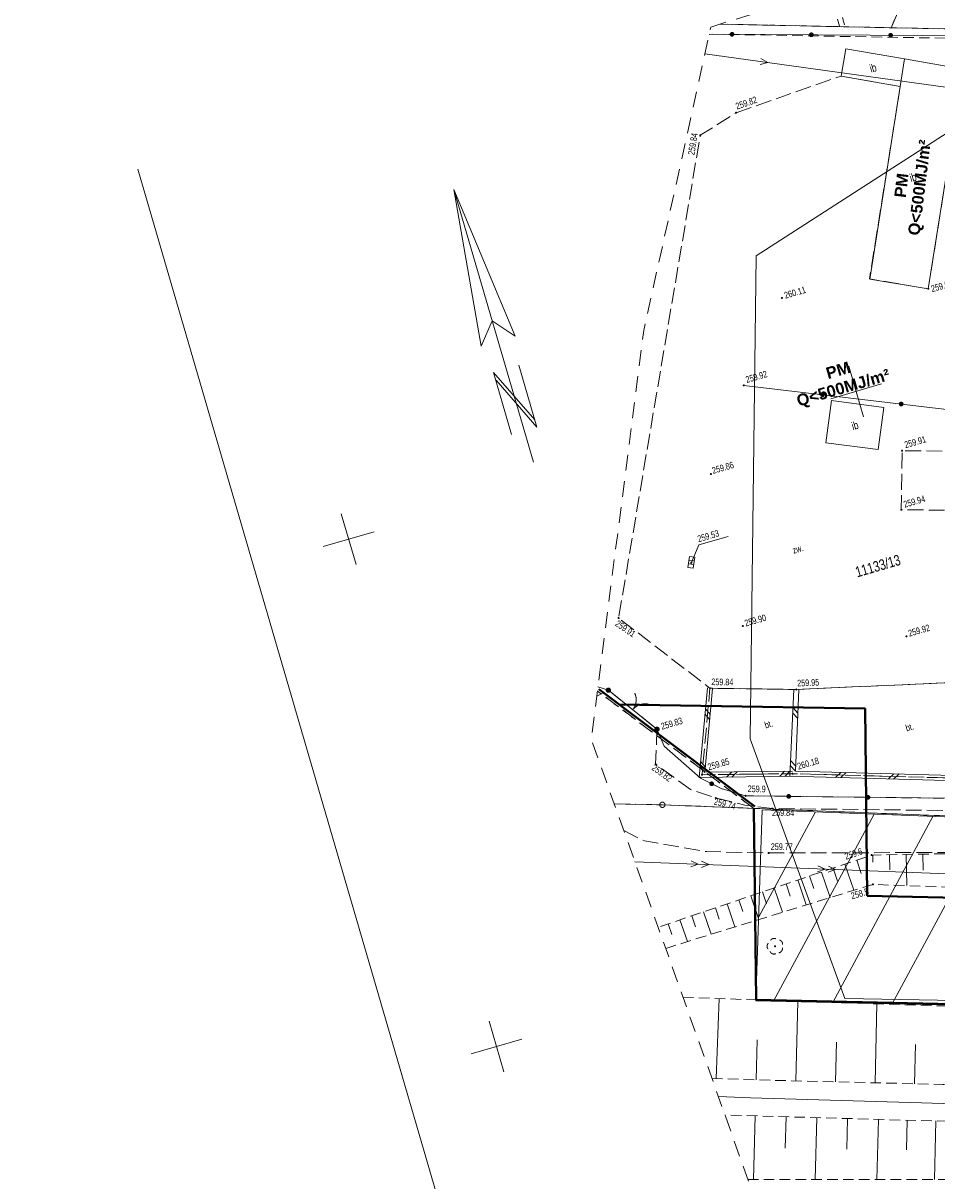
# Model space of a CAD drawing. Header units: millimetres. Extents: x -105537 to 2299296, y -162842 to 175608.
# Tile 2 of 42: x -105537 to -19104, y -52767 to 56778. Entities that reach past the tile are written whole.
import ezdxf
from ezdxf.xclip import XClip

# ---------------------------------------------------------------- set-up
doc = ezdxf.new("R2010")
doc.units = ezdxf.units.MM
doc.header["$MEASUREMENT"] = 0
doc.header["$XCLIPFRAME"] = 0
for name, pattern in [('1053', [2000, 1500, -500]), ('1054', [2000, 1500, -500]), ('1086', [1500, 1000, -500]), ('2216', [2500, 1500, -1000]), ('2217', [2000, 1500, -500]), ('2218', [1000, 500, -500]), ('3820', [1500, 1000, -500])]:
    doc.linetypes.add(name, pattern=pattern)
doc.layers.add('A__!REF_RYSUNKI', color=7, linetype='Continuous')
for name, color, linetype, lineweight in [('Nowe_199-Z Wymiary i opisy_Nr_pióra__1', 7, 'Continuous', 13), ('Wadowice Wałowa mdcp500_2_EGB_DzialkaEwidencyjna_Nr_pióra__3', 3, 'Continuous', 18), ('Wadowice Wałowa mdcp500_2_EGB_KonturKlasyfikacyjny_Nr_pióra__86', 86, 'Continuous', 18), ('Wadowice Wałowa mdcp500_2_EGB_KonturUzytkuGruntowego_Nr_pióra__3', 3, 'Continuous', 18), ('Wadowice Wałowa mdcp500_2_EGB_PunktGraniczny_Nr_pióra__3', 3, 'Continuous', 18), ('Wadowice Wałowa mdcp500_2_GES_PrzewodElektroenergetyczny_Nr_pióra__1', 1, 'Continuous', 18), ('Wadowice Wałowa mdcp500_2_GES_Rzedna_Nr_pióra__34', 34, 'Continuous', 18), ('Wadowice Wałowa mdcp500_2_GES_UrzadzeniaSiecKanalizacyjna_Nr_pióra__34', 34, 'Continuous', 18), ('Wadowice Wałowa mdcp500_2_linie_mpzp_Nr_pióra__135', 135, 'Continuous', 18), ('Wadowice Wałowa mdcp500_2_OT_Budowle_Nr_pióra__7', 7, 'Continuous', 18), ('Wadowice Wałowa mdcp500_2_OT_Komunikacja_Nr_pióra__7', 7, 'Continuous', 18), ('Wadowice Wałowa mdcp500_2_OT_Ogrodzenia_Nr_pióra__7', 7, 'Continuous', 18), ('Wadowice Wałowa mdcp500_2_OT_Rzedna_Nr_pióra__7', 7, 'Continuous', 18), ('Wadowice Wałowa mdcp500_2_OT_Skarpa_Nr_pióra__7', 7, 'Continuous', 18), ('Wadowice Wałowa mdcp500_2_OT_ZagospodarowanieTerenu_Nr_pióra__3', 3, 'Continuous', 18), ('Wadowice Wałowa mdcp500_2_OT_ZagospodarowanieTerenu_Nr_pióra__7', 7, 'Continuous', 18), ('Wadowice Wałowa mdcp500_2_ramka_mapy_Nr_pióra__7', 7, 'Continuous', 18), ('Wadowice Wałowa mdcp500_2_ramka_wydruku_Nr_pióra__7', 7, 'Continuous', 18), ('Wadowice Wałowa mdcp500_2_siatka_Nr_pióra__7', 7, 'Continuous', 18), ('Wadowice Wałowa mdcp500_2_St_N_Nr_pióra__7', 7, 'Continuous', 18), ('Wadowice Wałowa mdcp500_2_zakres_mapy_Nr_pióra__178', 178, 'Continuous', 18), ('Wadowice Wałowa mdcp500_2_zakres_pomiaru_Nr_pióra__6', 6, 'Continuous', 18), ('Wadowice Wałowa mdcp500_3_0_Nr_pióra__1', 7, 'Continuous', 13)]:
    doc.layers.add(name, color=color, linetype=linetype, lineweight=lineweight)
doc.layers.add('PZT_MPZP_Nr_pióra__226', color=7, linetype='Continuous', lineweight=40, true_color=0x59c9ff)
doc.layers.add('Wadowice Wałowa mdcp500_2_teren_zamkniety_Nr_pióra__9', color=7, linetype='Continuous', lineweight=18, true_color=0xaaaaaa)
doc.styles.add('STYL_AUTOMATYCZNY_2', font='arial.ttf')
doc.styles.add('STYL_AUTOMATYCZNY_7', font='arial.ttf', dxfattribs={"width": 0.75})
doc.linetypes.add('Linia zabudowy - nieprzekraczalna I WSC', pattern='A,0,[2,PAB.6.2 PROJEKT ZAGOSPODAROWANIA TERENU1.Shx,S=23.80952380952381,R=0,X=0,Y=0.3614174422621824],-3000,0', length=3000)
picture_1 = doc.add_image_def('image1.tif', size_in_pixel=(6904, 2168))

# ---------------------------------------------------------------- blocks, each defined once
blk = doc.blocks.new('Rysunek_1_3', base_point=(73225.66045894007, -6125.130924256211))
at = {"layer": 'Wadowice Wałowa mdcp500_3_0_Nr_pióra__1', "color": 7, "lineweight": 13}
image = blk.add_image(picture_1, insert=(-79878.76163310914, -3368.362651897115), size_in_units=(292227.57595836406, 91739.28941823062), rotation=16.241465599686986, dxfattribs=at)
image.set_boundary_path([(-0.5, -0.5), (6903.5, 2167.5)])
blk = doc.blocks.new('Rysunek_4_2', base_point=(-5551989123.248664, -7375062639.407376))
at = {"layer": 'Wadowice Wałowa mdcp500_2_EGB_DzialkaEwidencyjna_Nr_pióra__3', "color": 3, "linetype": 'Continuous', "lineweight": 18, "flags": 128}
for points in [[(13284.42293498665, 30177.4968598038), (43846.65547311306, 30883.50123912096), (43714.12216965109, 54936.34587246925), (-39606.07890505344, 56683.37259814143)], [(-39606.07890505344, 56683.37259814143), (43714.12216965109, 54936.34587246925)], [(-49613.0597917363, -17102.52247285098), (-45068.26987676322, -17183.02089162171), (-6865.556753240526, -18677.91551817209), (-6905.449037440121, -14679.50225714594), (-7211.240994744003, 18978.19955460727), (13400.04346240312, 19233.05845912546), (13284.42293498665, 30177.4968598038)], [(211975.3467999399, -29514.34201654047), (208370.8404824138, -27282.71100949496), (194615.2474964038, -27259.01211611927), (185141.4324771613, -4677.512410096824), (183513.2335061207, 20397.82144781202), (181302.3896673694, 20264.14451655), (171939.406208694, -24323.99561908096), (72352.69237030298, -21598.22472650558), (55553.64188458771, -21138.33042047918), (-6865.556753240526, -18677.91551817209), (-45068.26987676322, -17183.02089162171), (-49613.0597917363, -17102.52247285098)]]:
    blk.add_lwpolyline(points, dxfattribs=at)
at = {"layer": 'Wadowice Wałowa mdcp500_2_EGB_KonturKlasyfikacyjny_Nr_pióra__86', "color": 86, "linetype": '2217', "lineweight": 18, "flags": 128}
for points in [[(-23429.02119643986, 56343.50572619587), (-20716.92063193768, 62618.88304445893)], [(-39606.55895154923, 56683.23275540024), (-23429.02119643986, 56343.50572619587)], [(-36429.17970754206, -17520.24640329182), (-51214.61349260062, -6418.262097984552)], [(-49613.0597917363, -17102.52247285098), (-45068.26987676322, -17183.02089162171)], [(-45068.26987676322, -17183.02089162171), (-36429.17970754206, -17520.24640329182)]]:
    blk.add_lwpolyline(points, dxfattribs=at)
at = {"layer": 'Wadowice Wałowa mdcp500_2_EGB_KonturUzytkuGruntowego_Nr_pióra__3', "color": 3, "linetype": '2218', "lineweight": 18, "flags": 128}
for points in [[(-20716.92063193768, 62618.88304445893), (-23429.02119643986, 56343.50572619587)], [(-23429.02119643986, 56343.50572619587), (-39606.55895154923, 56683.23275540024)], [(-23429.02119643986, 56343.50572619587), (43714.12216965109, 54936.34587246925)], [(-51214.61349260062, -6418.262097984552), (-36429.17970754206, -17520.24640329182)], [(-45068.26987676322, -17183.02089162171), (-49613.0597917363, -17102.52247285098)], [(-36429.17970754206, -17520.24640329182), (-45068.26987676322, -17183.02089162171)], [(-6865.556753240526, -18677.91551817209), (-36429.17970754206, -17520.24640329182)]]:
    blk.add_lwpolyline(points, dxfattribs=at)
at = {"layer": 'Wadowice Wałowa mdcp500_2_EGB_PunktGraniczny_Nr_pióra__3', "color": 3, "linetype": 'Continuous', "lineweight": 18}
blk.add_circle((-45068.26987676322, -17183.02089162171), 250, dxfattribs=at)
at = {"layer": 'Wadowice Wałowa mdcp500_2_GES_PrzewodElektroenergetyczny_Nr_pióra__1', "color": 1, "linetype": 'Continuous', "lineweight": 18}
for p, q in [((-35100.64043104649, 53045.6028599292), (-35826.32242050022, 52856.18019104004)), ((-35100.64043104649, 53045.6028599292), (-35747.73642700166, 53424.85451884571)), ((-41671.88013065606, -22804.12801355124), (-42375.2453038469, -23064.43798542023)), ((-41671.88013065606, -22804.12801355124), (-42353.30569185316, -22490.80912861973)), ((-40672.63255175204, -22842.27482788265), (-41375.99772680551, -23102.58480068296)), ((-40672.63255175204, -22842.27482788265), (-41354.03014626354, -22529.05195392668)), ((-29680.6574864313, -23262.75387685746), (-30362.08304855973, -22949.43499285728)), ((-28681.40990938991, -23300.90069212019), (-29362.8075029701, -22987.67781816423)), ((-29680.6574864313, -23262.75387685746), (-30384.02266055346, -23523.06384872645)), ((-28681.40990938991, -23300.90069212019), (-29384.77508258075, -23561.21066305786))]:
    blk.add_line(p, q, dxfattribs=at)
at = {"layer": 'Wadowice Wałowa mdcp500_2_GES_PrzewodElektroenergetyczny_Nr_pióra__1', "color": 1, "linetype": 'Continuous', "lineweight": 18, "flags": 128}
for points in [[(-41044.16011553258, 53866.96278676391), (-13061.09530571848, 50000.11446233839)], [(23033.88593625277, -25278.89475785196), (-47667.50543564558, -22574.76707641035)]]:
    blk.add_lwpolyline(points, dxfattribs=at)
at = {"layer": 'Wadowice Wałowa mdcp500_2_GES_Rzedna_Nr_pióra__34', "color": 34, "linetype": 'Continuous', "lineweight": 18, "flags": 128}
blk.add_lwpolyline([(-42326.77644398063, 5728.083702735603), (-41626.62937771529, 7400.654803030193), (-38832.37900212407, 8214.65296112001)], dxfattribs=at)
at = {"layer": 'Wadowice Wałowa mdcp500_2_GES_Rzedna_Nr_pióra__34', "color": 34, "linetype": 'Continuous', "lineweight": 18}
blk.add_circle((-42326.77644398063, 5728.083702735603), 49.99999999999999, dxfattribs=at)
at = {"layer": 'Wadowice Wałowa mdcp500_2_GES_UrzadzeniaSiecKanalizacyjna_Nr_pióra__34', "color": 34, "linetype": 'Continuous', "lineweight": 18}
for p, q in [((-42596.96307405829, 5618.54291241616), (-42102.97615639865, 5541.232340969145)), ((-42542.84567479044, 5964.333754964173), (-42048.85875526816, 5887.023183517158))]:
    blk.add_line(p, q, dxfattribs=at)
at = {"layer": 'Wadowice Wałowa mdcp500_2_GES_UrzadzeniaSiecKanalizacyjna_Nr_pióra__34', "color": 34, "linetype": 'Continuous', "lineweight": 18, "flags": 128}
blk.add_lwpolyline([(-42157.09355566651, 5195.441498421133), (-41994.74135693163, 6232.814026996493), (-42488.72827552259, 6310.124599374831), (-42651.08047518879, 5272.752069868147)], close=True, dxfattribs=at)
at = {"layer": 'Wadowice Wałowa mdcp500_2_linie_mpzp_Nr_pióra__135', "color": 135, "linetype": 'Continuous', "lineweight": 18, "flags": 128}
for points in [[(-51094.5611698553, -6258.301354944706), (-36309.12738479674, -17360.28565932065)], [(-36429.17970754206, -17520.24640329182), (-36209.89651232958, -35635.67509129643), (171459.4959830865, -40205.52750863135), (174429.2581481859, -59217.35981386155), (180140.3327574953, -92623.22945892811)]]:
    blk.add_lwpolyline(points, dxfattribs=at)
at = {"layer": 'Wadowice Wałowa mdcp500_2_OT_Budowle_Nr_pióra__7', "color": 7, "linetype": 'Continuous', "lineweight": 18, "flags": 128}
for points in [[(-22562.43602838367, 50794.4220053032), (-28167.71874390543, 51765.45531582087), (-27723.67246914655, 54352.91022527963), (-22152.78622042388, 53392.68816448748)], [(-22152.78622042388, 53392.68816448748), (-16613.4995771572, 52433.67643933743), (-19909.89987831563, 31641.95344410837), (-25454.40404955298, 32547.36687336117), (-22562.43602838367, 50794.4220053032)], [(-29077.75941118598, 21065.75131136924), (-24115.57448841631, 20407.3283476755), (-24641.67825039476, 16421.10020201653), (-29610.66722683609, 17067.12539028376)]]:
    blk.add_lwpolyline(points, close=True, dxfattribs=at)
for points in [[(-41587.96648681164, -14592.65101980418), (-40812.37069051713, -6130.100232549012)], [(-41039.51283358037, -14086.24636754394), (-40314.55357372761, -6175.687049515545)], [(-33010.75825002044, -14483.26026741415), (-32643.69725529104, -6261.583877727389)], [(-32488.65526448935, -13997.23900016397), (-32144.10454314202, -6283.947275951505)], [(-41037.911423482, -8590.574598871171), (-40585.62518749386, -9134.170551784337)], [(-40992.32460465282, -8092.757481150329), (-40539.97032810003, -8636.229456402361)], [(-32742.93640628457, -8484.867540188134), (-32265.76302945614, -9006.631632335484)], [(-32720.669019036, -7985.302795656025), (-32243.46767179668, -8507.162897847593)], [(-41448.64110089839, -13071.89250458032), (-40996.38283345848, -13615.39244838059)], [(-32943.73070076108, -12980.33410776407), (-32466.52935538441, -13502.19420902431)], [(-41494.22791879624, -13569.70962230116), (-41041.9416828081, -14113.30557614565)], [(-32752.63300724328, -13990.29266368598), (-41039.51283358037, -14086.24636754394)], [(-38996.43653258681, -14562.63860035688), (-38502.18307226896, -14056.81622307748)], [(-38496.39861378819, -14556.85414280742), (-38002.24116258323, -14051.05973314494)], [(-33996.71730678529, -14504.67380136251), (-33502.53188703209, -13998.97540267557)], [(-33496.77539803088, -14498.9173123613), (-33002.6179458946, -13993.12290269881)], [(-32966.02605748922, -13479.8028441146), (-32488.82471211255, -14001.66294444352)], [(-2691.203098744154, -14808.79657156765), (-32488.65526448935, -13997.23900016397)], [(-28686.22854351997, -14601.0506497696), (-28172.82150126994, -14114.85453788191)], [(-28186.48895528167, -14614.62209559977), (-27672.98590391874, -14128.39801516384)], [(-32746.78050819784, -14490.20660389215), (-41587.96648681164, -14592.65101980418)], [(-2187.147158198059, -15322.72945530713), (-33010.75825002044, -14483.26026741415)], [(-23688.08879703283, -14737.17334400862), (-23174.68175385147, -14250.97723398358)], [(-23188.25319968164, -14750.71682222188), (-22674.8461574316, -14264.52071033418)]]:
    blk.add_lwpolyline(points, dxfattribs=at)
at = {"layer": 'Wadowice Wałowa mdcp500_2_OT_Komunikacja_Nr_pióra__7', "color": 7, "linetype": '1054', "lineweight": 18, "flags": 128}
for points in [[(-38094.85245402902, 48300.70189107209), (-28167.71874390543, 51765.45531582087), (-22562.43602838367, 50794.4220053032), (-25475.19240435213, 32582.97367487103), (-19909.89987831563, 31641.95344410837), (-16613.4995771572, 52433.67643933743), (-13627.87672597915, 54949.10009764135), (4159.610075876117, 54600.08251853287), (17762.7169881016, 54313.23348265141), (17874.37909003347, 48387.99664657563), (23247.06446286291, 48036.63944173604), (43754.70156595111, 48146.73223812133), (43716.2975454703, 54249.54512435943), (44021.8094130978, 55203.04525550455), (44317.01711565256, 55226.54870525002), (44222.36677166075, 33669.77850906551), (44268.78590416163, 15382.96234793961), (44008.80881212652, 15453.04738078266), (43751.54681503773, 15263.53150978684), (43714.28822167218, 12638.34355585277), (43742.33894795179, 6678.334061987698), (43715.09045362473, -808.0574264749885), (29167.00488794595, -1067.299355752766), (29201.95756945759, -3046.510892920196), (43718.44353061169, -2786.058628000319), (43754.09946125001, -3838.070346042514), (1563.048443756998, -4598.67141675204), (-2391.907155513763, -5073.777939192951), (-2519.057959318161, -4923.336344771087), (-32393.90090014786, -6272.76557777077), (-40563.46213165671, -6152.893640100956), (-49204.89156711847, 485.1329727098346), (-41483.55021607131, 46167.81008057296)], [(-8367.177633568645, 10610.97716726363), (-22473.5393319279, 10730.39078805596), (-22392.51251518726, 16315.96458610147), (-8376.942438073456, 16222.18066081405)], [(-2519.057959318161, -4923.336344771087), (-2439.175128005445, -15065.76301436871), (-32749.7067572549, -14240.24963285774), (-41313.73965926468, -14339.4486932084), (-40563.46213165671, -6152.893640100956), (-32393.90090014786, -6272.76557777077)]]:
    blk.add_lwpolyline(points, close=True, dxfattribs=at)
at = {"layer": 'Wadowice Wałowa mdcp500_2_OT_Komunikacja_Nr_pióra__7', "color": 7, "linetype": '1053', "lineweight": 18, "flags": 128}
for points in [[(13453.39862536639, -18206.16099331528), (4569.444235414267, -18065.25540817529), (-10192.11860559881, -17949.22749698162), (-15102.45528630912, -17754.82151657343), (-34663.98516576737, -17537.22372744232), (-37281.07696585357, -17205.96776530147), (-40015.26069734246, -16544.27349101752), (-42398.59395287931, -15728.2939562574), (-45706.21576625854, -13348.41204155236), (-45576.33373234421, -10040.05434270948), (-50175.12336652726, -6338.550068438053), (-51278.96511182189, -6918.525078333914)], [(-48715.76119679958, -19626.38407666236), (-46768.98924354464, -20605.26483971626), (-40870.91949675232, -21615.99391140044), (-35011.76049560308, -21742.31021013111), (-10262.13801000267, -21677.6047963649), (13130.50061091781, -22174.85559824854)]]:
    blk.add_lwpolyline(points, dxfattribs=at)
at = {"layer": 'Wadowice Wałowa mdcp500_2_OT_Komunikacja_Nr_pióra__7', "color": 7, "linetype": 'Continuous', "lineweight": 18, "flags": 128}
blk.add_lwpolyline([(213776.8114190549, -52481.06443043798), (195356.4821286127, -51613.65584749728), (185037.771509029, -51338.68100401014), (176434.2881403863, -50980.66713660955), (161807.5960669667, -50648.28332513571), (152006.4189629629, -50576.67775731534), (136099.7956404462, -50033.87532103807), (120217.5099132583, -49681.88085500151), (100080.5466044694, -48954.89483885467), (84529.90952692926, -48454.20883409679), (72369.19704359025, -48184.63154695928), (55570.98070252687, -47620.33750675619), (43015.5021250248, -47247.03110288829), (33435.60402560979, -46933.89789294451), (23814.88159485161, -46695.15133555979), (9954.218262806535, -46275.01805592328), (-5255.251015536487, -45872.8436389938), (-20553.09124756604, -45381.84031378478), (-36718.93928200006, -44914.55309931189), (-39766.18151925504, -44798.59646596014)], dxfattribs=at)
at = {"layer": 'Wadowice Wałowa mdcp500_2_OT_Ogrodzenia_Nr_pióra__7', "color": 7, "linetype": 'Continuous', "lineweight": 18, "flags": 128}
for points in [[(44021.8094130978, 55203.04525550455), (-40281.6208479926, 55735.81749014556), (-40639.1806891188, 55699.67043213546)], [(-37370.88957149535, 22503.66373173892), (-7260.455905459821, 18932.61564802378), (13330.69467265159, 15109.0809199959), (13217.96890813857, 30012.31858413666), (43492.63194482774, 30811.61702238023)], [(-51163.59978076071, -6021.666761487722), (-50175.12336652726, -6338.550068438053)], [(-45576.33373234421, -10040.05434270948), (-50175.12336652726, -6338.550068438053)], [(-45576.33373234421, -10040.05434270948), (-44910.05954705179, -11647.87233993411), (-41471.44326381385, -14656.19713161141), (-39493.76911949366, -15652.84400153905), (-37190.79242832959, -16335.99724806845), (-15105.67746777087, -16599.62040092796), (-6837.310223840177, -16701.12465135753), (4660.644681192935, -16840.8851698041), (22253.31631768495, -17236.23903468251), (44232.82121121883, -17530.62764927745), (44308.76139458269, -12821.45223394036)]]:
    blk.add_lwpolyline(points, dxfattribs=at)
at = {"layer": 'Wadowice Wałowa mdcp500_2_OT_Ogrodzenia_Nr_pióra__7', "color": 7, "linetype": 'Continuous', "lineweight": 18}
for centre, radius in [((-38476.59248486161, 55724.40313920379), 175), ((-38476.59248486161, 55724.40313920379), 157.5), ((-38476.59248486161, 55724.40313920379), 140), ((-38476.59248486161, 55724.40313920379), 122.5), ((-38476.59248486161, 55724.40313920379), 105), ((-38476.59248486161, 55724.40313920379), 87.49999999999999), ((-38476.59248486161, 55724.40313920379), 69.99999999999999), ((-38476.59248486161, 55724.40313920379), 52.49999999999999), ((-38476.59248486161, 55724.40313920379), 34.99999999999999), ((-30976.7315806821, 55677.01823823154), 175), ((-30976.7315806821, 55677.01823823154), 157.5), ((-30976.7315806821, 55677.01823823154), 140), ((-30976.7315806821, 55677.01823823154), 122.5), ((-30976.7315806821, 55677.01823823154), 105), ((-30976.7315806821, 55677.01823823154), 87.49999999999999), ((-30976.7315806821, 55677.01823823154), 69.99999999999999), ((-30976.7315806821, 55677.01823823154), 52.49999999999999), ((-30976.7315806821, 55677.01823823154), 34.99999999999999), ((-23476.87067836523, 55629.63333819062), 175), ((-23476.87067836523, 55629.63333819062), 157.5), ((-23476.87067836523, 55629.63333819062), 140), ((-23476.87067836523, 55629.63333819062), 122.5), ((-23476.87067836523, 55629.63333819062), 105), ((-23476.87067836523, 55629.63333819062), 87.49999999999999), ((-23476.87067836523, 55629.63333819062), 69.99999999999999), ((-23476.87067836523, 55629.63333819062), 52.49999999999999), ((-23476.87067836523, 55629.63333819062), 34.99999999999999), ((-29923.11006877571, 21620.35182025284), 175), ((-29923.11006877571, 21620.35182025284), 157.5), ((-29923.11006877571, 21620.35182025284), 140), ((-29923.11006877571, 21620.35182025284), 122.5), ((-29923.11006877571, 21620.35182025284), 105), ((-29923.11006877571, 21620.35182025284), 87.49999999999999), ((-29923.11006877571, 21620.35182025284), 69.99999999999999), ((-29923.11006877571, 21620.35182025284), 52.49999999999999), ((-29923.11006877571, 21620.35182025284), 34.99999999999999), ((-22475.23455694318, 20737.06787731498), 175), ((-22475.23455694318, 20737.06787731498), 157.5), ((-22475.23455694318, 20737.06787731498), 140), ((-22475.23455694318, 20737.06787731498), 122.5), ((-22475.23455694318, 20737.06787731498), 105), ((-22475.23455694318, 20737.06787731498), 87.49999999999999), ((-22475.23455694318, 20737.06787731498), 69.99999999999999), ((-22475.23455694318, 20737.06787731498), 52.49999999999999), ((-22475.23455694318, 20737.06787731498), 34.99999999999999), ((-50175.12336652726, -6338.550068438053), 200), ((-50175.12336652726, -6338.550068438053), 179.9999999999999), ((-50175.12336652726, -6338.550068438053), 160), ((-50175.12336652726, -6338.550068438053), 140), ((-50175.12336652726, -6338.550068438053), 120), ((-50175.12336652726, -6338.550068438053), 99.99999999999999), ((-50175.12336652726, -6338.550068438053), 79.99999999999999), ((-50175.12336652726, -6338.550068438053), 59.99999999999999), ((-50175.12336652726, -6338.550068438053), 39.99999999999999), ((-50175.12336652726, -6338.550068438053), 20), ((-45576.33373234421, -10040.05434270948), 200), ((-45576.33373234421, -10040.05434270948), 180), ((-45576.33373234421, -10040.05434270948), 160), ((-45576.33373234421, -10040.05434270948), 140), ((-45576.33373234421, -10040.05434270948), 120), ((-45576.33373234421, -10040.05434270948), 99.99999999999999), ((-45576.33373234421, -10040.05434270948), 79.99999999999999), ((-45576.33373234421, -10040.05434270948), 59.99999999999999), ((-45576.33373234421, -10040.05434270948), 39.99999999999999), ((-45576.33373234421, -10040.05434270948), 20), ((-40408.03046617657, -15192.06095859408), 175), ((-40408.03046617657, -15192.06095859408), 157.5), ((-40408.03046617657, -15192.06095859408), 140), ((-40408.03046617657, -15192.06095859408), 122.5), ((-40408.03046617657, -15192.06095859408), 105), ((-40408.03046617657, -15192.06095859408), 87.49999999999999), ((-40408.03046617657, -15192.06095859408), 69.99999999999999), ((-40408.03046617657, -15192.06095859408), 52.49999999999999), ((-40408.03046617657, -15192.06095859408), 34.99999999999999), ((-33117.12810304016, -16384.58957895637), 175), ((-33117.12810304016, -16384.58957895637), 157.5), ((-33117.12810304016, -16384.58957895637), 140), ((-33117.12810304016, -16384.58957895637), 122.5), ((-33117.12810304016, -16384.58957895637), 105), ((-33117.12810304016, -16384.58957895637), 87.49999999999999), ((-33117.12810304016, -16384.58957895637), 69.99999999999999), ((-33117.12810304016, -16384.58957895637), 52.49999999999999), ((-33117.12810304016, -16384.58957895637), 34.99999999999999), ((-25617.58499313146, -16474.1463791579), 175), ((-25617.58499313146, -16474.1463791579), 157.5), ((-25617.58499313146, -16474.1463791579), 140), ((-25617.58499313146, -16474.1463791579), 122.5), ((-25617.58499313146, -16474.1463791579), 105), ((-25617.58499313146, -16474.1463791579), 87.49999999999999), ((-25617.58499313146, -16474.1463791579), 69.99999999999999), ((-25617.58499313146, -16474.1463791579), 52.49999999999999), ((-25617.58499313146, -16474.1463791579), 34.99999999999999)]:
    blk.add_circle(centre, radius, dxfattribs=at)
for centre, start, end in [((-49044.24116015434, -7248.781989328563), 321.1698755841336, 24.43045557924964), ((-46707.2159377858, -9129.822421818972), 77.90929558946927, 141.1698755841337)]:
    blk.add_arc(centre, 1500, start, end, dxfattribs=at)
at = {"layer": 'Wadowice Wałowa mdcp500_2_OT_Rzedna_Nr_pióra__7', "color": 7, "linetype": 'Continuous', "lineweight": 18}
for centre in [(-38094.85245402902, 48300.70189107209), (-41483.55021607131, 46167.81008057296), (-33762.58145365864, 30783.28404482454), (-19909.89987831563, 31641.95344410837), (-37370.88957149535, 22503.66373173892), (-22392.51251518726, 16315.96458610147), (-40477.23500151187, 14109.87924132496), (-22473.5393319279, 10730.39078805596), (-49204.89156711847, 485.1329727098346), (-37455.13748936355, -268.7099324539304), (-21976.2537330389, -1238.172494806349), (-40563.46213165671, -6152.893640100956), (-32393.90090014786, -6272.76557777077), (-45576.33373234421, -10040.05434270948), (-45706.21576625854, -13348.41204155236), (-32749.7067572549, -14240.24963285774), (-41313.73965926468, -14339.4486932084), (-37190.79242832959, -16335.99724806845), (-40015.26069734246, -16544.27349101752), (-34663.98516576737, -17537.22372744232), (-35011.76049560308, -21742.31021013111), (-25278.6239432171, -21937.89353128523), (-25154.33526784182, -24724.33433029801)]:
    blk.add_circle(centre, 49.99999999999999, dxfattribs=at)
at = {"layer": 'Wadowice Wałowa mdcp500_2_OT_Skarpa_Nr_pióra__7', "color": 7, "linetype": '3820', "lineweight": 18, "flags": 128}
for points in [[(180951.1016951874, -49716.94433409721), (181004.8796571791, -45503.76169662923), (179459.9004592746, -36267.25590322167), (178916.0010050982, -32290.67780356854), (172815.9846179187, -26224.68241304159), (168158.6409481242, -24217.15907938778), (147256.6957045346, -24046.32289707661), (129930.3472591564, -23885.85614878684), (113248.0942811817, -23433.60004108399), (91466.65936894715, -22925.27619563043), (80745.82274165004, -26704.57005035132), (70697.16458301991, -28715.28365276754), (61616.39967840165, -29829.51376587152), (44991.80132243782, -30433.27656947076), (29562.67183739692, -22877.02992744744), (23384.80168301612, -22479.00937777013), (13130.50061091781, -22174.85559824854), (-10262.13801000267, -21677.6047963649), (-25278.6239432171, -21937.89353128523), (-45465.0313584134, -28769.48774699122)], [(-44754.13726549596, -30768.95635854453), (-35382.56482686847, -27870.58926280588), (-25154.33526784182, -24724.33433029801), (-5884.545615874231, -25370.63672486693), (11130.56634552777, -25642.60168746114), (20652.10657380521, -25826.91580522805), (29267.23533682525, -26046.13347351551), (44461.82126365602, -35264.30349331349), (64271.61721047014, -32222.38230612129), (80558.41698031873, -29779.70892190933), (90091.1607844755, -26284.02650542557), (99677.48674936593, -26511.9618140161), (117761.6860140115, -27128.67644894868), (138335.0738957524, -27780.60519974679), (156939.1455790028, -28787.48988453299), (168429.004330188, -29221.24777082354), (171541.0585990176, -31501.86571944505), (173273.1982665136, -38413.23260031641), (173469.125864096, -42303.69688849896)], [(173469.125864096, -42303.69688849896), (156249.6304567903, -40758.06501321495), (142422.692974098, -39953.14274448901), (123922.4813031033, -39374.29204862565), (100910.2482879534, -38859.9656606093), (90278.71466148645, -38655.28850909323), (71500.20734313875, -38980.3468445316), (48852.40028332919, -39609.7397049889), (31477.04958729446, -40067.656962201), (24078.1949069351, -40233.63710846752), (19896.18655480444, -39035.46927962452), (-3772.425304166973, -37233.32814872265), (-12330.16123715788, -36424.52921811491), (-34831.12507406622, -35698.77003412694), (-43112.2396318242, -35387.24960293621)], [(-40380.62025327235, -43070.16741484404), (-36277.18278113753, -43213.09748943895), (-18527.72345021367, -43646.10263612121), (-4925.074494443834, -44110.15153117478), (4484.427801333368, -44410.42901109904), (17287.86188643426, -44919.81651913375), (34842.04809740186, -45576.35781075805), (49579.10981308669, -46001.57772470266), (70690.90132787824, -46642.48256199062), (81236.77909746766, -47017.93170906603), (97243.0425779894, -47437.96672672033), (110510.4936454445, -47895.50599176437), (124802.7402097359, -48366.98042601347), (140276.5699652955, -48890.04131220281), (161022.8560855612, -49241.62659328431), (176269.9766447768, -49487.01331671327), (180951.1016951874, -49716.94433409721)], [(-36979.25300896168, -52637.05237489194), (-28157.06489793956, -52638.15375324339), (-14173.47061727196, -52657.92721603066), (1768.84127035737, -52929.94130961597), (16514.75152187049, -53206.76410850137), (34086.25861350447, -53493.7110459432), (45570.89983392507, -53981.06722906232), (61839.10312037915, -54585.18792595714), (74668.16690098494, -55003.78381181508), (92669.13097817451, -55728.07123046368), (113624.8054150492, -56726.92502848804), (136151.0718883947, -58361.89253721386), (156546.1313398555, -58794.96295098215), (174626.405174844, -59183.67629032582), (179230.5593723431, -59935.98216120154), (180979.5293314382, -67977.75460779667), (181101.9370565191, -70400.19477251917), (185854.9298262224, -68588.54918461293), (183293.8236379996, -57294.11094728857), (182270.7943329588, -53102.97613218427), (166273.3793882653, -52534.54400133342), (150777.1747512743, -51934.6757940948), (129096.2141407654, -51199.18479770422), (112825.5901839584, -50658.26331358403), (88600.25613661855, -49841.14015195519), (69609.64540671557, -49259.32906847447), (49727.44165919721, -48656.02638013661), (35626.00306514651, -48160.21434869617), (16124.49934706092, -47862.63618711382), (401.7981747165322, -47557.89391696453), (-22147.62819372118, -47023.31889327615), (-37460.28686966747, -46588.71072530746), (-39148.18995445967, -46536.71867772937)]]:
    blk.add_lwpolyline(points, dxfattribs=at)
at = {"layer": 'Wadowice Wałowa mdcp500_2_OT_Skarpa_Nr_pióra__7', "color": 7, "linetype": 'Continuous', "lineweight": 18, "flags": 128}
for points in [[(-23590.74228722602, -21908.64956658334), (-23565.92359207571, -23343.57376117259)], [(-22007.74123053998, -21881.21130038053), (-21956.63016568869, -24831.56017400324)], [(-20424.74017105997, -21853.7730332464), (-20398.44780322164, -23369.1977141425)], [(-27793.91849134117, -22789.15892634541), (-26951.8321948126, -25277.23447140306)], [(-26679.07101009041, -22411.79152671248), (-26252.7549630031, -23671.42702545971)], [(-25173.83935581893, -21936.11580133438), (-25162.20339853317, -22608.91164280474)], [(-31138.32485396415, -23921.01316805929), (-30733.16844273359, -25118.38174238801)], [(-30023.57338182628, -23543.67373790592), (-29202.61875167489, -25969.57836858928)], [(-28908.69793202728, -23166.40234738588), (-28492.99572315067, -24394.96637228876)], [(-34482.85519331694, -25052.79936920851), (-33703.99984996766, -27354.21022493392)], [(-33368.07575356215, -24675.55594816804), (-32973.34116138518, -25841.79711248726)], [(-32253.20030376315, -24298.28455857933), (-31453.30930035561, -26661.89429536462)], [(-37827.35756505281, -26184.68158040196), (-37453.29503994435, -27289.97197933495)], [(-36712.48211525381, -25807.41019081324), (-35954.41071223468, -28047.48624376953)], [(-35597.7026745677, -25430.16676884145), (-35213.48591241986, -26565.3084916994)], [(-41171.76392674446, -27316.53582211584), (-40453.49004212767, -29438.94685339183)], [(-40056.98448698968, -26939.29240014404), (-39692.84034706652, -28015.18355403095)], [(-38942.13700480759, -26561.92500144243), (-38203.99838220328, -28743.2305328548)], [(-44516.26629848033, -28448.41803237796), (-44172.08290658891, -29465.44265560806)], [(-43401.48685779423, -28071.17461040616), (-42703.07771209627, -30134.6911424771)], [(-42286.63937747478, -27693.80721170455), (-41932.50963278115, -28740.32708909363)], [(-39974.13286939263, -43084.34436190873), (-39710.48530749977, -35515.2341844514)], [(-32438.69721144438, -43306.76490627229), (-32255.09609375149, -35781.80455230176)], [(-24953.41251697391, -43489.32104744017), (-24771.21064439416, -36023.20023812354)], [(-36181.31952080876, -43215.37684183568), (-36089.12315126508, -39435.12679357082)], [(-28696.00685872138, -43398.02899118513), (-28604.54912018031, -39650.28270427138)], [(-21210.69419663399, -43580.68114239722), (-21119.95006259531, -39862.30662185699)], [(-36287.78169769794, -46622.00620491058), (-36458.456995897, -52637.09470629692)], [(-33371.76859937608, -46704.739918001), (-33455.98677080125, -49671.07653338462)], [(-30455.85151109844, -46787.50160057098), (-30621.82891275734, -52637.79962901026)], [(-27539.83841370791, -46870.2353136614), (-27621.70575652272, -49754.54069208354)], [(-24623.9213263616, -46952.99699436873), (-24785.37027910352, -52642.92849693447)], [(-21913.53399585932, -47028.86745613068), (-21980.04870954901, -49837.87385281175)], [(-19202.76688132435, -47093.1700412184), (-19334.48849618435, -52650.5992570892)]]:
    blk.add_lwpolyline(points, dxfattribs=at)
at = {"layer": 'Wadowice Wałowa mdcp500_2_OT_ZagospodarowanieTerenu_Nr_pióra__3', "color": 3, "linetype": 'Continuous', "lineweight": 18}
blk.add_circle((-34400.24545229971, -30563.31068277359), 49.99999999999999, dxfattribs=at)
for centre, radius, start, end in [((-34764.24608658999, -30565.19163306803), 399.9999999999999, 136.0896255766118, 219.760955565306), ((-34498.13555460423, -30227.27864887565), 399.9999999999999, 66.35546564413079, 146.1274655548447), ((-34092.18201972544, -30369.41142659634), 399.9999999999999, 353.1259756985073, 76.39330562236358), ((-34508.35795607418, -30907.27534145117), 399.9999999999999, 203.7184655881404, 294.7203056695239), ((-34131.31349440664, -30771.3986504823), 424.9999999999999, 278.8873956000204, 5.870385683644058)]:
    blk.add_arc(centre, radius, start, end, dxfattribs=at)
at = {"layer": 'Wadowice Wałowa mdcp500_2_OT_ZagospodarowanieTerenu_Nr_pióra__7', "color": 7, "linetype": 'Continuous', "lineweight": 18}
for p, q in [((-28303.37488558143, 56485.8999364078), (-28499.15509112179, 57157.96400327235)), ((-27823.32912366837, 56625.74294116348), (-28019.10932920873, 57297.80700709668))]:
    blk.add_line(p, q, dxfattribs=at)
at = {"layer": 'Wadowice Wałowa mdcp500_2_OT_ZagospodarowanieTerenu_Nr_pióra__7', "color": 7, "linetype": '1086', "lineweight": 18, "flags": 128}
for points in [[(-40281.6208479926, 55735.81749014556), (-15702.55769696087, 55313.37866093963), (-12591.14513080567, 65172.14557249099)], [(-40639.1806891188, 55699.67043213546), (-40281.6208479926, 55735.81749014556)]]:
    blk.add_lwpolyline(points, dxfattribs=at)
blk.add_lwpolyline([(47118.23155172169, -16887.9713146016), (47184.81611460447, -11431.59279972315), (46242.42165964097, -11414.48458004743), (46139.67371918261, -8809.250836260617), (43815.66337775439, -8840.490749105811), (43873.08920267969, -13042.10975486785), (1701.240014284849, -13797.11710754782), (-2299.593915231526, -13900.2086026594), (-2439.175128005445, -15065.76301436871), (-32749.7067572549, -14240.24963285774), (-41313.73965926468, -14339.4486932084), (-41471.44326381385, -14656.19713161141), (-39493.76911949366, -15652.84400153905), (-37190.79242832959, -16335.99724806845), (-15105.67746777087, -16599.62040092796), (-6837.310223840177, -16701.12465135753), (4660.644681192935, -16840.8851698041), (22253.31631768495, -17236.23903468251), (44232.82121121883, -17530.62764927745)], close=True, dxfattribs=at)
at = {"layer": 'Wadowice Wałowa mdcp500_2_ramka_mapy_Nr_pióra__7', "color": 7, "linetype": 'Continuous', "lineweight": 18, "flags": 128}
blk.add_lwpolyline([(-94687.7474234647, 42962.425721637), (-56925.28138378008, -86666.59592011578)], dxfattribs=at)
at = {"layer": 'Wadowice Wałowa mdcp500_2_ramka_wydruku_Nr_pióra__7', "color": 7, "linetype": 'Continuous', "lineweight": 18, "flags": 128}
blk.add_lwpolyline([(-104289.3347397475, 40165.36985891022), (-66526.86869997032, -89463.65178280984)], dxfattribs=at)
at = {"layer": 'Wadowice Wałowa mdcp500_2_siatka_Nr_pióra__7', "color": 7, "linetype": 'Continuous', "lineweight": 18}
for p, q in [((-26737.47499380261, 21934.98594593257), (-26737.42698971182, 21934.99992974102)), ((-74742.05125588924, 7950.685533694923), (-74742.00325179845, 7950.699517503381)), ((-60757.75084272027, -40053.89072652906), (-60757.70283862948, -40053.87674272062))]:
    blk.add_line(p, q, dxfattribs=at)
at = {"layer": 'Wadowice Wałowa mdcp500_2_siatka_Nr_pióra__7', "color": 7, "linetype": 'Continuous', "lineweight": 18, "flags": 128}
for points in [[(-26038.25997374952, 19534.75713357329), (-27436.69001478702, 24335.21475922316)], [(-29137.7038070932, 21235.77092494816), (-24337.24618237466, 22634.20096598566)], [(-74042.83623490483, 5550.456720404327), (-75441.26627594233, 10350.91434698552)], [(-77142.28006917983, 7251.470512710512), (-72341.82244259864, 8649.900553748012)], [(-60058.53582266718, -42454.11953981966), (-61456.96586370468, -37653.66191323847)], [(-63157.97965601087, -40753.10574751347), (-58357.52202942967, -39354.67570647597)]]:
    blk.add_lwpolyline(points, dxfattribs=at)
at = {"layer": 'Wadowice Wałowa mdcp500_2_St_N_Nr_pióra__7', "color": 7, "linetype": 'Continuous', "lineweight": 18, "flags": 128}
for points in [[(-64779.94120959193, 41038.01310434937), (-57266.56815875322, 15246.4984068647)], [(-60801.05861183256, 22993.52280888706), (-56931.01914040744, 18563.94084077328), (-58636.57238800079, 24418.67497004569)], [(-57130.19941281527, 19248.0340199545), (-61036.89721040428, 23719.43198051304), (-59331.34396281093, 17864.69785217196)]]:
    blk.add_lwpolyline(points, dxfattribs=at)
blk.add_lwpolyline([(-62195.29801420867, 26212.12297957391), (-64779.94120959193, 41038.01310434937), (-58998.19699767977, 27144.20538861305), (-61156.0775693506, 28598.20322040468)], close=True, dxfattribs=at)
at = {"layer": 'Wadowice Wałowa mdcp500_2_teren_zamkniety_Nr_pióra__9', "color": 253, "linetype": 'Continuous', "lineweight": 18, "true_color": 0xaaaaaa, "flags": 128}
blk.add_lwpolyline([(-36212.11322210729, -35735.68637110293), (-35613.68710361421, -17653.06512545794), (-6869.449452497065, -18777.89425011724), (55550.28516799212, -21238.36132697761), (72349.96764641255, -21698.27984180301), (171906.2097817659, -24423.13676606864), (172154.9278041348, -24600.45012179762), (171556.2465554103, -40307.74715729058)], close=True, dxfattribs=at)
for points in [[(-30596.33505437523, -17849.41810648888), (-35949.50591865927, -27800.45583564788)], [(-25035.45391838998, -18067.00085476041), (-34559.93699189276, -35771.94273192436)], [(-19474.57278426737, -18284.58360303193), (-28948.36106617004, -35895.39005700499)], [(-13913.69164921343, -18502.16635223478), (-23336.85318101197, -36018.96135788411)]]:
    blk.add_lwpolyline(points, dxfattribs=at)
at = {"layer": 'Wadowice Wałowa mdcp500_2_zakres_mapy_Nr_pióra__178', "color": 178, "linetype": '2216', "lineweight": 18, "flags": 128}
blk.add_lwpolyline([(-40482.71705023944, 56407.89529588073), (-5213.138463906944, 67490.59665203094), (39821.44838757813, 70989.78786543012), (82873.68830200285, 71190.40324818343), (110280.5930683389, 22047.30493947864), (166246.8119086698, 18451.15648489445), (167791.1671204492, 23267.19164662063), (190179.7658270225, 23748.78927692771), (210928.7346852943, -16171.36699892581), (215661.8632748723, -76514.16623871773), (204751.318092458, -90910.9466150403), (192280.4125109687, -94240.35606905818), (99367.93589685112, -84760.86368784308), (95395.25695797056, -58865.62700197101), (-13644.49215680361, -56772.06844370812), (-14809.95680484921, -56088.97123113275), (-36247.82587494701, -54694.49170399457), (-51798.3336718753, -10956.1194293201), (-46825.41766855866, 27702.75219995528)], close=True, dxfattribs=at)
at = {"layer": 'Wadowice Wałowa mdcp500_2_zakres_pomiaru_Nr_pióra__6', "color": 6, "linetype": 'Continuous', "lineweight": 18, "flags": 128}
blk.add_lwpolyline([(-36179.74544409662, 34746.29481136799), (4113.896925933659, 60748.3657989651), (44966.4879059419, 61814.82464168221), (60248.59594460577, 60295.89840769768), (102128.5515679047, 6511.690308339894), (100198.7205697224, -31349.64454732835), (79246.317403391, -37422.08019644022), (-27807.68924951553, -35504.77110315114), (-36755.54693955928, -10950.2273099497)], close=True, dxfattribs=at)
at = {"layer": 'Wadowice Wałowa mdcp500_2_EGB_DzialkaEwidencyjna_Nr_pióra__3', "color": 3, "linetype": 'Continuous', "lineweight": 18, "insert": (-26915.65056032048, 5291.017309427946), "char_height": 1000, "attachment_point": 1, "rotation": 16.241465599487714, "style": 'STYL_AUTOMATYCZNY_7'}
blk.add_mtext('\\A1;{\\pql;\\fArial|b0|i0|c238|p0;\\W0.750000;11133/13}', dxfattribs=at)
at = {"layer": 'Wadowice Wałowa mdcp500_2_GES_Rzedna_Nr_pióra__34', "color": 34, "linetype": 'Continuous', "lineweight": 18, "insert": (-41641.91945105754, 7644.204244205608), "char_height": 625, "attachment_point": 7, "rotation": 16.241465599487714, "style": 'STYL_AUTOMATYCZNY_7'}
blk.add_mtext('\\A1;{\\pql;\\fArial|b0|i0|c238|p0;\\W0.750000;259.53}', dxfattribs=at)
at = {"layer": 'Wadowice Wałowa mdcp500_2_OT_Budowle_Nr_pióra__7', "color": 7, "linetype": 'Continuous', "lineweight": 18, "char_height": 750, "attachment_point": 4, "rotation": 16.241465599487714, "style": 'STYL_AUTOMATYCZNY_7'}
for insert in [(-25426.71024088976, 52447.18754296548), (-21646.55821314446, 42099.89865741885), (-27136.47671794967, 18611.14492872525)]:
    blk.add_mtext('\\A1;{\\pql;\\fArial|b0|i0|c238|p0;\\W0.750000;ib}', dxfattribs=dict(at, insert=insert))
at = {"layer": 'Wadowice Wałowa mdcp500_2_OT_Komunikacja_Nr_pióra__7', "color": 7, "linetype": 'Continuous', "lineweight": 18, "char_height": 625, "attachment_point": 4, "rotation": 16.241465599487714, "style": 'STYL_AUTOMATYCZNY_7'}
for s, insert in [('\\A1;{\\pql;\\fArial|b0|i0|c238|p0;\\W0.750000;zw.}', (-32734.96777748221, 6871.779773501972)), ('\\A1;{\\pql;\\fArial|b0|i0|c238|p0;\\W0.750000;bt.}', (-35381.31308594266, -9669.005827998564)), ('\\A1;{\\pql;\\fArial|b0|i0|c238|p0;\\W0.750000;bt.}', (-22043.21041344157, -9944.312190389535))]:
    blk.add_mtext(s, dxfattribs=dict(at, insert=insert))
at = {"layer": 'Wadowice Wałowa mdcp500_2_OT_Rzedna_Nr_pióra__7', "color": 7, "linetype": 'Continuous', "lineweight": 18, "char_height": 625, "style": 'STYL_AUTOMATYCZNY_7'}
for s, insert, attachment_point, rotation in [('\\A1;{\\pql;\\fArial|b0|i0|c238|p0;\\W0.750000;259.82}', (-38007.94054835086, 48585.51744081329), 7, 19.2399657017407), ('\\A1;{\\pql;\\fArial|b0|i0|c238|p0;\\W0.750000;259.84}', (-42034.15972910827, 44265.22494643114), 7, 80.77526556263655), ('\\A1;{\\pql;\\fArial|b0|i0|c238|p0;\\W0.750000;260.11}', (-33430.84775836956, 30687.2577558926), 7, 16.241465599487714), ('\\A1;{\\pql;\\fArial|b0|i0|c238|p0;\\W0.750000;259.95}', (-19544.40185794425, 31314.53609966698), 7, 16.241465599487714), ('\\A1;{\\pql;\\fArial|b0|i0|c238|p0;\\W0.750000;259.92}', (-37082.1343035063, 22718.21151590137), 7, 16.241465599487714), ('\\A1;{\\pql;\\fArial|b0|i0|c238|p0;\\W0.750000;259.91}', (-22061.27196841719, 16546.63847575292), 7, 16.241465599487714), ('\\A1;{\\pql;\\fArial|b0|i0|c238|p0;\\W0.750000;259.86}', (-40254.58782905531, 14116.22863669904), 7, 16.241465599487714), ('\\A1;{\\pql;\\fArial|b0|i0|c238|p0;\\W0.750000;259.94}', (-22144.57094452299, 10911.65741761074), 7, 16.241465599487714), ('\\A1;{\\pql;\\fArial|b0|i0|c238|p0;\\W0.750000;259.91}', (-49248.71633308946, 325.8810401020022), 1, 325.73206557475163), ('\\A1;{\\pql;\\fArial|b0|i0|c238|p0;\\W0.750000;259.90}', (-37183.97379585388, -334.1564088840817), 7, 16.241465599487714), ('\\A1;{\\pql;\\fArial|b0|i0|c238|p0;\\W0.750000;259.92}', (-21697.84143095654, -1289.529341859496), 7, 16.241465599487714), ('\\A1;{\\pql;\\fArial|b0|i0|c238|p0;\\W0.750000;259.84}', (-40441.04541302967, -5868.572456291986), 7, 359.15936552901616), ('\\A1;{\\pql;\\fArial|b0|i0|c238|p0;\\W0.750000;259.95}', (-32299.22134056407, -6000.157711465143), 7, 2.5862654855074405), ('\\A1;{\\pql;\\fArial|b0|i0|c238|p0;\\W0.750000;259.83}', (-45093.52862384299, -10092.61182422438), 7, 16.241465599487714), ('\\A1;{\\pql;\\fArial|b0|i0|c238|p0;\\W0.750000;259.85}', (-40673.06260106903, -13936.03599782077), 7, 16.241465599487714), ('\\A1;{\\pql;\\fArial|b0|i0|c238|p0;\\W0.750000;260.18}', (-32192.67738808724, -13872.55758231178), 7, 16.241465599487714), ('\\A1;{\\pql;\\fArial|b0|i0|c238|p0;\\W0.750000;259.82}', (-46143.75275331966, -13825.88485970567), 7, 324.264465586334), ('\\A1;{\\pql;\\fArial|b0|i0|c238|p0;\\W0.750000;259.9}', (-37000.92691909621, -15989.63274933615), 7, 359.3160655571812), ('\\A1;{\\pql;\\fArial|b0|i0|c238|p0;\\W0.750000;259.74}', (-40234.86837839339, -17156.63651912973), 7, 346.3955656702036), ('\\A1;{\\pql;\\fArial|b0|i0|c238|p0;\\W0.750000;259.84}', (-34689.78026469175, -18240.5794359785), 7, 359.36266571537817), ('\\A1;{\\pql;\\fArial|b0|i0|c238|p0;\\W0.750000;259.77}', (-34813.61500475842, -21461.44713786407), 7, 359.784365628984), ('\\A1;{\\pql;\\fArial|b0|i0|c238|p0;\\W0.750000;259.6}', (-27890.47386673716, -21795.93647536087), 1, 18.69716564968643), ('\\A1;{\\pql;\\fArial|b0|i0|c238|p0;\\W0.750000;258.5}', (-27297.94291191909, -25528.46273342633), 1, 16.241465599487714)]:
    blk.add_mtext(s, dxfattribs=dict(at, insert=insert, attachment_point=attachment_point, rotation=rotation))

msp = doc.modelspace()

# ---------------------------------------------------------------- linework, layer by layer
at = {"layer": 'PZT_MPZP_Nr_pióra__226', "color": 151, "linetype": 'Continuous', "lineweight": 40, "true_color": 0x59c9ff}
for points in [[(-51094.5611698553, -6258.301354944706), (-36309.12738479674, -17360.28565932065)], [(-36429.17970754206, -17520.24640329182), (-36209.89651232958, -35635.67509129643), (171459.4959830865, -40205.52750863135), (174391.3482567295, -58978.53140253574), (180140.3327574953, -92623.22945892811)]]:
    msp.add_lwpolyline(points, dxfattribs=at)
at = {"layer": 'PZT_MPZP_Nr_pióra__226', "color": 151, "linetype": 'Linia zabudowy - nieprzekraczalna I WSC', "lineweight": 40, "true_color": 0x59c9ff}
for points in [[(-49191.70037657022, -7687.119778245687), (-25893.6976743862, -8074.035624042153), (-25692.58558470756, -25783.13034679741)], [(-25692.58558470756, -25783.13034679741), (161976.7045862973, -29940.98952692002), (164511.4663559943, -22402.19013951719)]]:
    msp.add_lwpolyline(points, dxfattribs=at)

# ---------------------------------------------------------------- block references
at = {"layer": 'A__!REF_RYSUNKI', "color": 7, "linetype": 'Continuous', "lineweight": 13}
ref = msp.add_blockref('Rysunek_1_3', (73225.66045894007, -6125.130924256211), dxfattribs=at)
XClip(ref).set_block_clipping_path([(-93517.55078726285, 43450.16060191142), (110816.6640264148, 102975.132325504), (124455.4531805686, 56156.60907169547), (200686.4574784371, 78363.60156891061), (175028.2618212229, 166441.7158685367), (-105536.9572903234, 84709.75164772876)])
ref = msp.add_blockref('Rysunek_4_2', (-5551989123.248664, -7375062639.407376), dxfattribs=at)
XClip(ref).set_block_clipping_path([(-61241.45315754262, -107607.1502755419), (18474.23097847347, -84385.02935766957), (39659.24295525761, -157107.8322890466), (251319.9927157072, -95448.55434672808), (195865.5394707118, 94912.59717975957), (119370.7429366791, 72628.75888677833), (110592.302622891, 102762.9304267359), (-104289.334739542, 40165.36985952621)])

# ---------------------------------------------------------------- texts
at = {"layer": 'Nowe_199-Z Wymiary i opisy_Nr_pióra__1', "color": 7, "linetype": 'Continuous', "lineweight": 13, "char_height": 1100, "attachment_point": 8, "line_spacing_factor": 0.9330253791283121, "style": 'STYL_AUTOMATYCZNY_2'}
for insert, rotation in [((-19899.38116272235, 41123.29953953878), 83.20466467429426), ((-27723.77013041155, 21464.37548825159), 16.241465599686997)]:
    msp.add_mtext('\\A1;{\\pqc;\\fArial|b1|i0|c238|p0;\\W1.000000;PM \\P\\pqc;\\fArial|b1|i0|c238|p0;\\W1.000000;Q<500MJ/m²}', dxfattribs=dict(at, insert=insert, rotation=rotation))

doc.saveas('drawing.dxf')
